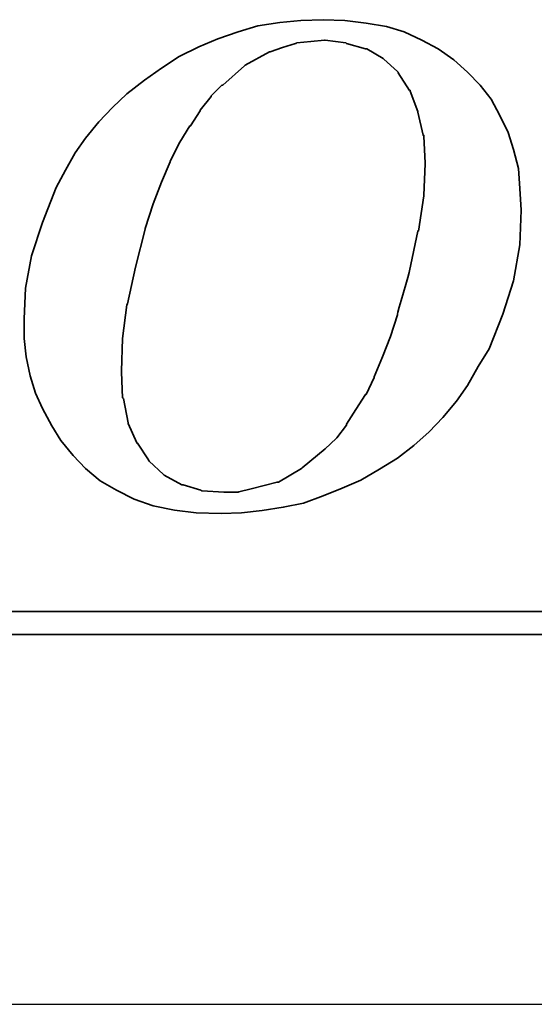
# Model space of a CAD drawing. Header units: millimetres. Extents: x -5 to 210, y -1 to 104.
# Tile 45 of 50: x 172.59 to 176.22, y 48.28 to 55.23. Entities that reach past the tile are written whole.
import ezdxf

# ---------------------------------------------------------------- set-up
doc = ezdxf.new("R2010")
doc.units = ezdxf.units.MM
doc.header["$LTSCALE"] = 0.1
doc.layers.add('layer 1', color=7, linetype='CONTINUOUS')

msp = doc.modelspace()

# ---------------------------------------------------------------- linework, layer by layer
at = {"layer": 'layer 1'}
msp.add_line((105.7219, 48.2779), (202.3655, 48.2779), dxfattribs=at)
at = {"layer": 'layer 1', "color": 1, "lineweight": 35}
for points, knots in [([(172.9638, 52.1494), (172.9638, 52.1494), (173.0508, 52.0584), (173.0508, 52.0584), (173.0508, 52.0584), (173.0508, 52.0584), (173.1558, 51.9719), (173.1558, 51.9719), (173.1558, 51.9719), (173.1558, 51.9719), (173.2708, 51.9054), (173.2708, 51.9054), (173.2708, 51.9054), (173.2708, 51.9054), (173.3958, 51.8424), (173.3958, 51.8424), (173.3958, 51.8424), (173.3958, 51.8424), (173.5298, 51.7944), (173.5298, 51.7944), (173.5298, 51.7944), (173.5298, 51.7944), (173.6788, 51.7654), (173.6788, 51.7654), (173.6788, 51.7654), (173.6788, 51.7654), (173.8328, 51.7464), (173.8328, 51.7464), (173.8328, 51.7464), (173.8328, 51.7464), (174.0098, 51.7414), (174.0098, 51.7414), (174.0098, 51.7414), (174.0098, 51.7414), (174.1538, 51.7464), (174.1538, 51.7464), (174.1538, 51.7464), (174.1538, 51.7464), (174.2978, 51.7614), (174.2978, 51.7614), (174.2978, 51.7614), (174.2978, 51.7614), (174.4468, 51.7849), (174.4468, 51.7849), (174.4468, 51.7849), (174.4468, 51.7849), (174.5908, 51.8134), (174.5908, 51.8134), (174.5908, 51.8134), (174.5908, 51.8134), (174.7298, 51.8664), (174.7298, 51.8664), (174.7298, 51.8664), (174.7298, 51.8664), (174.8638, 51.9194), (174.8638, 51.9194), (174.8638, 51.9194), (174.8638, 51.9194), (174.9938, 51.9774), (174.9938, 51.9774), (174.9938, 51.9774), (174.9938, 51.9774), (175.1278, 52.0534), (175.1278, 52.0534), (175.1278, 52.0534), (175.1278, 52.0534), (175.2528, 52.1304), (175.2528, 52.1304), (175.2528, 52.1304), (175.2528, 52.1304), (175.3678, 52.2214), (175.3678, 52.2214), (175.3678, 52.2214), (175.3678, 52.2214), (175.4783, 52.3174), (175.4783, 52.3174), (175.4783, 52.3174), (175.4783, 52.3174), (175.5738, 52.4179), (175.5738, 52.4179), (175.5738, 52.4179), (175.5738, 52.4179), (175.6698, 52.5334), (175.6698, 52.5334), (175.6698, 52.5334), (175.6698, 52.5334), (175.7468, 52.6434), (175.7468, 52.6434), (175.7468, 52.6434), (175.7468, 52.6434), (175.8238, 52.7784), (175.8238, 52.7784), (175.8238, 52.7784), (175.8238, 52.7784), (175.9008, 52.9034), (175.9008, 52.9034), (175.9008, 52.9034), (175.9008, 52.9034), (175.9968, 53.1479), (175.9968, 53.1479), (175.9968, 53.1479), (175.9968, 53.1479), (176.0733, 53.3824), (176.0733, 53.3824), (176.0733, 53.3824), (176.0733, 53.3824), (176.1168, 53.6374), (176.1168, 53.6374), (176.1168, 53.6374), (176.1168, 53.6374), (176.1258, 53.8814), (176.1258, 53.8814), (176.1258, 53.8814), (176.1258, 53.8814), (176.1168, 54.0354), (176.1168, 54.0354), (176.1168, 54.0354), (176.1168, 54.0354), (176.1068, 54.1744), (176.1068, 54.1744), (176.1068, 54.1744), (176.1068, 54.1744), (176.0733, 54.3084), (176.0733, 54.3084), (176.0733, 54.3084), (176.0733, 54.3084), (176.0348, 54.4284), (176.0348, 54.4284), (176.0348, 54.4284), (176.0348, 54.4284), (175.9768, 54.5484), (175.9768, 54.5484), (175.9768, 54.5484), (175.9768, 54.5484), (175.9148, 54.6639), (175.9148, 54.6639), (175.9148, 54.6639), (175.9148, 54.6639), (175.8378, 54.7644), (175.8378, 54.7644), (175.8378, 54.7644), (175.8378, 54.7644), (175.7468, 54.8559), (175.7468, 54.8559), (175.7468, 54.8559), (175.7468, 54.8559), (175.6508, 54.9424), (175.6508, 54.9424), (175.6508, 54.9424), (175.6508, 54.9424), (175.5403, 55.0194), (175.5403, 55.0194), (175.5403, 55.0194), (175.5403, 55.0194), (175.4253, 55.0814), (175.4253, 55.0814), (175.4253, 55.0814), (175.4253, 55.0814), (175.3008, 55.1389), (175.3008, 55.1389), (175.3008, 55.1389), (175.3008, 55.1389), (175.1758, 55.1774), (175.1758, 55.1774), (175.1758, 55.1774), (175.1758, 55.1774), (175.0318, 55.2014), (175.0318, 55.2014), (175.0318, 55.2014), (175.0318, 55.2014), (174.8828, 55.2204), (174.8828, 55.2204), (174.8828, 55.2204), (174.8828, 55.2204), (174.7298, 55.2254), (174.7298, 55.2254), (174.7298, 55.2254), (174.7298, 55.2254), (174.5718, 55.2204), (174.5718, 55.2204), (174.5718, 55.2204), (174.5718, 55.2204), (174.4228, 55.2064), (174.4228, 55.2064), (174.4228, 55.2064), (174.4228, 55.2064), (174.2688, 55.1824), (174.2688, 55.1824), (174.2688, 55.1824), (174.2688, 55.1824), (174.1303, 55.1389), (174.1303, 55.1389), (174.1303, 55.1389), (174.1303, 55.1389), (173.9858, 55.0914), (173.9858, 55.0914), (173.9858, 55.0914), (173.9858, 55.0914), (173.8518, 55.0334), (173.8518, 55.0334), (173.8518, 55.0334), (173.8518, 55.0334), (173.7128, 54.9664), (173.7128, 54.9664), (173.7128, 54.9664), (173.7128, 54.9664), (173.5878, 54.8844), (173.5878, 54.8844), (173.5878, 54.8844), (173.5878, 54.8844), (173.4678, 54.7984), (173.4678, 54.7984), (173.4678, 54.7984), (173.4678, 54.7984), (173.3428, 54.7024), (173.3428, 54.7024), (173.3428, 54.7024), (173.3428, 54.7024), (173.2418, 54.6064), (173.2418, 54.6064), (173.2418, 54.6064), (173.2418, 54.6064), (173.1458, 54.5054), (173.1458, 54.5054), (173.1458, 54.5054), (173.1458, 54.5054), (173.0508, 54.3904), (173.0508, 54.3904), (173.0508, 54.3904), (173.0508, 54.3904), (172.9788, 54.2849), (172.9788, 54.2849), (172.9788, 54.2849), (172.9788, 54.2849), (172.9108, 54.1644), (172.9108, 54.1644), (172.9108, 54.1644), (172.9108, 54.1644), (172.8443, 54.0404), (172.8443, 54.0404), (172.8443, 54.0404), (172.8443, 54.0404), (172.7478, 53.7954), (172.7478, 53.7954), (172.7478, 53.7954), (172.7478, 53.7954), (172.6708, 53.5599), (172.6708, 53.5599), (172.6708, 53.5599), (172.6708, 53.5599), (172.6278, 53.3304), (172.6278, 53.3304), (172.6278, 53.3304), (172.6278, 53.3304), (172.6188, 53.1144), (172.6188, 53.1144), (172.6188, 53.1144), (172.6188, 53.1144), (172.6188, 52.9754), (172.6188, 52.9754), (172.6188, 52.9754), (172.6188, 52.9754), (172.6328, 52.8454), (172.6328, 52.8454), (172.6328, 52.8454), (172.6328, 52.8454), (172.6618, 52.7114), (172.6618, 52.7114), (172.6618, 52.7114), (172.6618, 52.7114), (172.6998, 52.5909), (172.6998, 52.5909), (172.6998, 52.5909), (172.6998, 52.5909), (172.7478, 52.4809), (172.7478, 52.4809), (172.7478, 52.4809), (172.7478, 52.4809), (172.8153, 52.3604), (172.8153, 52.3604), (172.8153, 52.3604), (172.8153, 52.3604), (172.8773, 52.2554), (172.8773, 52.2554), (172.8773, 52.2554), (172.8773, 52.2554), (172.9638, 52.1494), (172.9638, 52.1494)], [0, 0, 0, 0, 0.013889, 0.013889, 0.013889, 0.013889, 0.027778, 0.027778, 0.027778, 0.027778, 0.041667, 0.041667, 0.041667, 0.041667, 0.055556, 0.055556, 0.055556, 0.055556, 0.069444, 0.069444, 0.069444, 0.069444, 0.083333, 0.083333, 0.083333, 0.083333, 0.097222, 0.097222, 0.097222, 0.097222, 0.111111, 0.111111, 0.111111, 0.111111, 0.125, 0.125, 0.125, 0.125, 0.138889, 0.138889, 0.138889, 0.138889, 0.152778, 0.152778, 0.152778, 0.152778, 0.166667, 0.166667, 0.166667, 0.166667, 0.180556, 0.180556, 0.180556, 0.180556, 0.194444, 0.194444, 0.194444, 0.194444, 0.208333, 0.208333, 0.208333, 0.208333, 0.222222, 0.222222, 0.222222, 0.222222, 0.236111, 0.236111, 0.236111, 0.236111, 0.25, 0.25, 0.25, 0.25, 0.263889, 0.263889, 0.263889, 0.263889, 0.277778, 0.277778, 0.277778, 0.277778, 0.291667, 0.291667, 0.291667, 0.291667, 0.305556, 0.305556, 0.305556, 0.305556, 0.319444, 0.319444, 0.319444, 0.319444, 0.333333, 0.333333, 0.333333, 0.333333, 0.347222, 0.347222, 0.347222, 0.347222, 0.361111, 0.361111, 0.361111, 0.361111, 0.375, 0.375, 0.375, 0.375, 0.388889, 0.388889, 0.388889, 0.388889, 0.402778, 0.402778, 0.402778, 0.402778, 0.416667, 0.416667, 0.416667, 0.416667, 0.430556, 0.430556, 0.430556, 0.430556, 0.444444, 0.444444, 0.444444, 0.444444, 0.458333, 0.458333, 0.458333, 0.458333, 0.472222, 0.472222, 0.472222, 0.472222, 0.486111, 0.486111, 0.486111, 0.486111, 0.5, 0.5, 0.5, 0.5, 0.513889, 0.513889, 0.513889, 0.513889, 0.527778, 0.527778, 0.527778, 0.527778, 0.541667, 0.541667, 0.541667, 0.541667, 0.555556, 0.555556, 0.555556, 0.555556, 0.569444, 0.569444, 0.569444, 0.569444, 0.583333, 0.583333, 0.583333, 0.583333, 0.597222, 0.597222, 0.597222, 0.597222, 0.611111, 0.611111, 0.611111, 0.611111, 0.625, 0.625, 0.625, 0.625, 0.638889, 0.638889, 0.638889, 0.638889, 0.652778, 0.652778, 0.652778, 0.652778, 0.666667, 0.666667, 0.666667, 0.666667, 0.680556, 0.680556, 0.680556, 0.680556, 0.694444, 0.694444, 0.694444, 0.694444, 0.708333, 0.708333, 0.708333, 0.708333, 0.722222, 0.722222, 0.722222, 0.722222, 0.736111, 0.736111, 0.736111, 0.736111, 0.75, 0.75, 0.75, 0.75, 0.763889, 0.763889, 0.763889, 0.763889, 0.777778, 0.777778, 0.777778, 0.777778, 0.791667, 0.791667, 0.791667, 0.791667, 0.805556, 0.805556, 0.805556, 0.805556, 0.819444, 0.819444, 0.819444, 0.819444, 0.833333, 0.833333, 0.833333, 0.833333, 0.847222, 0.847222, 0.847222, 0.847222, 0.861111, 0.861111, 0.861111, 0.861111, 0.875, 0.875, 0.875, 0.875, 0.888889, 0.888889, 0.888889, 0.888889, 0.902778, 0.902778, 0.902778, 0.902778, 0.916667, 0.916667, 0.916667, 0.916667, 0.930556, 0.930556, 0.930556, 0.930556, 0.944444, 0.944444, 0.944444, 0.944444, 0.958333, 0.958333, 0.958333, 0.958333, 0.972222, 0.972222, 0.972222, 0.972222, 0.986111, 0.986111, 0.986111, 0.986111, 1, 1, 1, 1]), ([(173.4723, 53.7524), (173.4723, 53.7524), (173.5298, 53.9254), (173.5298, 53.9254), (173.5298, 53.9254), (173.5298, 53.9254), (173.5878, 54.0789), (173.5878, 54.0789), (173.5878, 54.0789), (173.5878, 54.0789), (173.6498, 54.2224), (173.6498, 54.2224), (173.6498, 54.2224), (173.6498, 54.2224), (173.6498, 54.2274), (173.6498, 54.2274), (173.6498, 54.2274), (173.6498, 54.2274), (173.7168, 54.3614), (173.7168, 54.3614), (173.7168, 54.3614), (173.7168, 54.3614), (173.7888, 54.4764), (173.7888, 54.4764), (173.7888, 54.4764), (173.7888, 54.4764), (173.7938, 54.4764), (173.7938, 54.4764), (173.7938, 54.4764), (173.7938, 54.4764), (173.8608, 54.5819), (173.8608, 54.5819), (173.8608, 54.5819), (173.8608, 54.5819), (173.8608, 54.5869), (173.8608, 54.5869), (173.8608, 54.5869), (173.8608, 54.5869), (173.9383, 54.6834), (173.9383, 54.6834), (173.9383, 54.6834), (173.9383, 54.6834), (173.9383, 54.6874), (173.9383, 54.6874), (173.9383, 54.6874), (173.9383, 54.6874), (174.0148, 54.7644), (174.0148, 54.7644), (174.0148, 54.7644), (174.0148, 54.7644), (174.0198, 54.7644), (174.0198, 54.7644), (174.0198, 54.7644), (174.0198, 54.7644), (174.1728, 54.8994), (174.1728, 54.8994), (174.1728, 54.8994), (174.1728, 54.8994), (174.1778, 54.9034), (174.1778, 54.9034), (174.1778, 54.9034), (174.1778, 54.9034), (174.3508, 54.9994), (174.3508, 54.9994), (174.3508, 54.9994), (174.3508, 54.9994), (174.3558, 54.9994), (174.3558, 54.9994), (174.3558, 54.9994), (174.3558, 54.9994), (174.4418, 55.0284), (174.4418, 55.0284), (174.4418, 55.0284), (174.4418, 55.0284), (174.5328, 55.0574), (174.5328, 55.0574), (174.5328, 55.0574), (174.5328, 55.0574), (174.5378, 55.0574), (174.5378, 55.0574), (174.5378, 55.0574), (174.5378, 55.0574), (174.5428, 55.0624), (174.5428, 55.0624), (174.5428, 55.0624), (174.5428, 55.0624), (174.6428, 55.0714), (174.6428, 55.0714), (174.6428, 55.0714), (174.6428, 55.0714), (174.7388, 55.0814), (174.7388, 55.0814), (174.7388, 55.0814), (174.7388, 55.0814), (174.7438, 55.0814), (174.7438, 55.0814), (174.7438, 55.0814), (174.7438, 55.0814), (174.8883, 55.0624), (174.8883, 55.0624), (174.8883, 55.0624), (174.8883, 55.0624), (174.8928, 55.0574), (174.8928, 55.0574), (174.8928, 55.0574), (174.8928, 55.0574), (175.0268, 55.0194), (175.0268, 55.0194), (175.0268, 55.0194), (175.0268, 55.0194), (175.0318, 55.0194), (175.0318, 55.0194), (175.0318, 55.0194), (175.0318, 55.0194), (175.0363, 55.0194), (175.0363, 55.0194), (175.0363, 55.0194), (175.0363, 55.0194), (175.1518, 54.9514), (175.1518, 54.9514), (175.1518, 54.9514), (175.1518, 54.9514), (175.1568, 54.9474), (175.1568, 54.9474), (175.1568, 54.9474), (175.1568, 54.9474), (175.2528, 54.8604), (175.2528, 54.8604), (175.2528, 54.8604), (175.2528, 54.8604), (175.2578, 54.8559), (175.2578, 54.8559), (175.2578, 54.8559), (175.2578, 54.8559), (175.2578, 54.8509), (175.2578, 54.8509), (175.2578, 54.8509), (175.2578, 54.8509), (175.3393, 54.7259), (175.3393, 54.7259), (175.3393, 54.7259), (175.3393, 54.7259), (175.3438, 54.7259), (175.3438, 54.7259), (175.3438, 54.7259), (175.3438, 54.7259), (175.3438, 54.7214), (175.3438, 54.7214), (175.3438, 54.7214), (175.3438, 54.7214), (175.3968, 54.5774), (175.3968, 54.5774), (175.3968, 54.5774), (175.3968, 54.5774), (175.3968, 54.5724), (175.3968, 54.5724), (175.3968, 54.5724), (175.3968, 54.5724), (175.4348, 54.4099), (175.4348, 54.4099), (175.4348, 54.4099), (175.4348, 54.4099), (175.4398, 54.4099), (175.4398, 54.4099), (175.4398, 54.4099), (175.4398, 54.4099), (175.4398, 54.4044), (175.4398, 54.4044), (175.4398, 54.4044), (175.4398, 54.4044), (175.4498, 54.2124), (175.4498, 54.2124), (175.4498, 54.2124), (175.4498, 54.2124), (175.4498, 54.2079), (175.4498, 54.2079), (175.4498, 54.2079), (175.4498, 54.2079), (175.4398, 53.9874), (175.4398, 53.9874), (175.4398, 53.9874), (175.4398, 53.9874), (175.4398, 53.9824), (175.4398, 53.9824), (175.4398, 53.9824), (175.4398, 53.9824), (175.4013, 53.7334), (175.4013, 53.7334), (175.4013, 53.7334), (175.4013, 53.7334), (175.3968, 53.7334), (175.3968, 53.7334), (175.3968, 53.7334), (175.3968, 53.7334), (175.3393, 53.4544), (175.3393, 53.4544), (175.3393, 53.4544), (175.3393, 53.4544), (175.2528, 53.1479), (175.2528, 53.1479), (175.2528, 53.1479), (175.2528, 53.1479), (175.2528, 53.1424), (175.2528, 53.1424), (175.2528, 53.1424), (175.2528, 53.1424), (175.2048, 52.9894), (175.2048, 52.9894), (175.2048, 52.9894), (175.2048, 52.9894), (175.1468, 52.8454), (175.1468, 52.8454), (175.1468, 52.8454), (175.1468, 52.8454), (175.0898, 52.7064), (175.0898, 52.7064), (175.0898, 52.7064), (175.0898, 52.7064), (175.0898, 52.7014), (175.0898, 52.7014), (175.0898, 52.7014), (175.0898, 52.7014), (175.0318, 52.5814), (175.0318, 52.5814), (175.0318, 52.5814), (175.0318, 52.5814), (175.0268, 52.5814), (175.0268, 52.5814), (175.0268, 52.5814), (175.0268, 52.5814), (174.9598, 52.4759), (174.9598, 52.4759), (174.9598, 52.4759), (174.9598, 52.4759), (174.8928, 52.3704), (174.8928, 52.3704), (174.8928, 52.3704), (174.8928, 52.3704), (174.8928, 52.3654), (174.8928, 52.3654), (174.8928, 52.3654), (174.8928, 52.3654), (174.8258, 52.2744), (174.8258, 52.2744), (174.8258, 52.2744), (174.8258, 52.2744), (174.8208, 52.2694), (174.8208, 52.2694), (174.8208, 52.2694), (174.8208, 52.2694), (174.7438, 52.1974), (174.7438, 52.1974), (174.7438, 52.1974), (174.7438, 52.1974), (174.5813, 52.0629), (174.5813, 52.0629), (174.5813, 52.0629), (174.5813, 52.0629), (174.5758, 52.0584), (174.5758, 52.0584), (174.5758, 52.0584), (174.5758, 52.0584), (174.4128, 51.9624), (174.4128, 51.9624), (174.4128, 51.9624), (174.4128, 51.9624), (174.4078, 51.9624), (174.4078, 51.9624), (174.4078, 51.9624), (174.4078, 51.9624), (174.4038, 51.9624), (174.4038, 51.9624), (174.4038, 51.9624), (174.4038, 51.9624), (174.2208, 51.9144), (174.2208, 51.9144), (174.2208, 51.9144), (174.2208, 51.9144), (174.1348, 51.8949), (174.1348, 51.8949), (174.1348, 51.8949), (174.1348, 51.8949), (174.1303, 51.8904), (174.1303, 51.8904), (174.1303, 51.8904), (174.1303, 51.8904), (174.1248, 51.8904), (174.1248, 51.8904), (174.1248, 51.8904), (174.1248, 51.8904), (174.0288, 51.8904), (174.0288, 51.8904), (174.0288, 51.8904), (174.0288, 51.8904), (173.8758, 51.8999), (173.8758, 51.8999), (173.8758, 51.8999), (173.8758, 51.8999), (173.8708, 51.8999), (173.8708, 51.8999), (173.8708, 51.8999), (173.8708, 51.8999), (173.8658, 51.9054), (173.8658, 51.9054), (173.8658, 51.9054), (173.8658, 51.9054), (173.7413, 51.9434), (173.7413, 51.9434), (173.7413, 51.9434), (173.7413, 51.9434), (173.7368, 51.9434), (173.7368, 51.9434), (173.7368, 51.9434), (173.7368, 51.9434), (173.7318, 51.9434), (173.7318, 51.9434), (173.7318, 51.9434), (173.7318, 51.9434), (173.6068, 52.0104), (173.6068, 52.0104), (173.6068, 52.0104), (173.6068, 52.0104), (173.6023, 52.0154), (173.6023, 52.0154), (173.6023, 52.0154), (173.6023, 52.0154), (173.5018, 52.1114), (173.5018, 52.1114), (173.5018, 52.1114), (173.5018, 52.1114), (173.4963, 52.1164), (173.4963, 52.1164), (173.4963, 52.1164), (173.4963, 52.1164), (173.4963, 52.1204), (173.4963, 52.1204), (173.4963, 52.1204), (173.4963, 52.1204), (173.4198, 52.2364), (173.4198, 52.2364), (173.4198, 52.2364), (173.4198, 52.2364), (173.4148, 52.2364), (173.4148, 52.2364), (173.4148, 52.2364), (173.4148, 52.2364), (173.4148, 52.2404), (173.4148, 52.2404), (173.4148, 52.2404), (173.4148, 52.2404), (173.3528, 52.3754), (173.3528, 52.3754), (173.3528, 52.3754), (173.3528, 52.3754), (173.3528, 52.3804), (173.3528, 52.3804), (173.3528, 52.3804), (173.3528, 52.3804), (173.3193, 52.5524), (173.3193, 52.5524), (173.3193, 52.5524), (173.3193, 52.5524), (173.3138, 52.5574), (173.3138, 52.5574), (173.3138, 52.5574), (173.3138, 52.5574), (173.3048, 52.7394), (173.3048, 52.7394), (173.3048, 52.7394), (173.3048, 52.7394), (173.3048, 52.7444), (173.3048, 52.7444), (173.3048, 52.7444), (173.3048, 52.7444), (173.3138, 52.9754), (173.3138, 52.9754), (173.3138, 52.9754), (173.3138, 52.9754), (173.3428, 53.2144), (173.3428, 53.2144), (173.3428, 53.2144), (173.3428, 53.2144), (173.3478, 53.2194), (173.3478, 53.2194), (173.3478, 53.2194), (173.3478, 53.2194), (173.4053, 53.4784), (173.4053, 53.4784), (173.4053, 53.4784), (173.4053, 53.4784), (173.4723, 53.7474), (173.4723, 53.7474), (173.4723, 53.7474), (173.4723, 53.7474), (173.4723, 53.7524), (173.4723, 53.7524)], [0, 0, 0, 0, 0.010101, 0.010101, 0.010101, 0.010101, 0.020202, 0.020202, 0.020202, 0.020202, 0.030303, 0.030303, 0.030303, 0.030303, 0.040404, 0.040404, 0.040404, 0.040404, 0.050505, 0.050505, 0.050505, 0.050505, 0.060606, 0.060606, 0.060606, 0.060606, 0.070707, 0.070707, 0.070707, 0.070707, 0.080808, 0.080808, 0.080808, 0.080808, 0.090909, 0.090909, 0.090909, 0.090909, 0.10101, 0.10101, 0.10101, 0.10101, 0.111111, 0.111111, 0.111111, 0.111111, 0.121212, 0.121212, 0.121212, 0.121212, 0.131313, 0.131313, 0.131313, 0.131313, 0.141414, 0.141414, 0.141414, 0.141414, 0.151515, 0.151515, 0.151515, 0.151515, 0.161616, 0.161616, 0.161616, 0.161616, 0.171717, 0.171717, 0.171717, 0.171717, 0.181818, 0.181818, 0.181818, 0.181818, 0.191919, 0.191919, 0.191919, 0.191919, 0.20202, 0.20202, 0.20202, 0.20202, 0.212121, 0.212121, 0.212121, 0.212121, 0.222222, 0.222222, 0.222222, 0.222222, 0.232323, 0.232323, 0.232323, 0.232323, 0.242424, 0.242424, 0.242424, 0.242424, 0.252525, 0.252525, 0.252525, 0.252525, 0.262626, 0.262626, 0.262626, 0.262626, 0.272727, 0.272727, 0.272727, 0.272727, 0.282828, 0.282828, 0.282828, 0.282828, 0.292929, 0.292929, 0.292929, 0.292929, 0.30303, 0.30303, 0.30303, 0.30303, 0.313131, 0.313131, 0.313131, 0.313131, 0.323232, 0.323232, 0.323232, 0.323232, 0.333333, 0.333333, 0.333333, 0.333333, 0.343434, 0.343434, 0.343434, 0.343434, 0.353535, 0.353535, 0.353535, 0.353535, 0.363636, 0.363636, 0.363636, 0.363636, 0.373737, 0.373737, 0.373737, 0.373737, 0.383838, 0.383838, 0.383838, 0.383838, 0.393939, 0.393939, 0.393939, 0.393939, 0.40404, 0.40404, 0.40404, 0.40404, 0.414141, 0.414141, 0.414141, 0.414141, 0.424242, 0.424242, 0.424242, 0.424242, 0.434343, 0.434343, 0.434343, 0.434343, 0.444444, 0.444444, 0.444444, 0.444444, 0.454545, 0.454545, 0.454545, 0.454545, 0.464646, 0.464646, 0.464646, 0.464646, 0.474747, 0.474747, 0.474747, 0.474747, 0.484848, 0.484848, 0.484848, 0.484848, 0.494949, 0.494949, 0.494949, 0.49495, 0.505051, 0.505051, 0.505051, 0.505051, 0.515152, 0.515152, 0.515152, 0.515152, 0.525253, 0.525253, 0.525253, 0.525253, 0.535354, 0.535354, 0.535354, 0.535354, 0.545455, 0.545455, 0.545455, 0.545455, 0.555556, 0.555556, 0.555556, 0.555556, 0.565657, 0.565657, 0.565657, 0.565657, 0.575758, 0.575758, 0.575758, 0.575758, 0.585859, 0.585859, 0.585859, 0.585859, 0.59596, 0.59596, 0.59596, 0.59596, 0.606061, 0.606061, 0.606061, 0.606061, 0.616162, 0.616162, 0.616162, 0.616162, 0.626263, 0.626263, 0.626263, 0.626263, 0.636364, 0.636364, 0.636364, 0.636364, 0.646465, 0.646465, 0.646465, 0.646465, 0.656566, 0.656566, 0.656566, 0.656566, 0.666667, 0.666667, 0.666667, 0.666667, 0.676768, 0.676768, 0.676768, 0.676768, 0.686869, 0.686869, 0.686869, 0.686869, 0.69697, 0.69697, 0.69697, 0.69697, 0.707071, 0.707071, 0.707071, 0.707071, 0.717172, 0.717172, 0.717172, 0.717172, 0.727273, 0.727273, 0.727273, 0.727273, 0.737374, 0.737374, 0.737374, 0.737374, 0.747475, 0.747475, 0.747475, 0.747475, 0.757576, 0.757576, 0.757576, 0.757576, 0.767677, 0.767677, 0.767677, 0.767677, 0.777778, 0.777778, 0.777778, 0.777778, 0.787879, 0.787879, 0.787879, 0.787879, 0.79798, 0.79798, 0.79798, 0.79798, 0.808081, 0.808081, 0.808081, 0.808081, 0.818182, 0.818182, 0.818182, 0.818182, 0.828283, 0.828283, 0.828283, 0.828283, 0.838384, 0.838384, 0.838384, 0.838384, 0.848485, 0.848485, 0.848485, 0.848485, 0.858586, 0.858586, 0.858586, 0.858586, 0.868687, 0.868687, 0.868687, 0.868687, 0.878788, 0.878788, 0.878788, 0.878788, 0.888889, 0.888889, 0.888889, 0.888889, 0.89899, 0.89899, 0.89899, 0.89899, 0.909091, 0.909091, 0.909091, 0.909091, 0.919192, 0.919192, 0.919192, 0.919192, 0.929293, 0.929293, 0.929293, 0.929293, 0.939394, 0.939394, 0.939394, 0.939394, 0.949495, 0.949495, 0.949495, 0.949495, 0.959596, 0.959596, 0.959596, 0.959596, 0.969697, 0.969697, 0.969697, 0.969697, 0.979798, 0.979798, 0.979798, 0.979798, 0.989899, 0.989899, 0.989899, 0.989899, 1, 1, 1, 1]), ([(180.9863, 51.6504), (180.9863, 51.6504), (180.9863, 51.0889), (180.9863, 51.0889), (180.9863, 51.0889), (180.9863, 51.0889), (180.9863, 51.0504), (180.9863, 51.0504), (180.9863, 51.0504), (180.9863, 51.0504), (180.9478, 51.0504), (180.9478, 51.0504), (180.9478, 51.0504), (180.9478, 51.0504), (148.1388, 51.0504), (148.1388, 51.0504), (148.1388, 51.0504), (148.1388, 51.0504), (148.1388, 50.8874), (148.1388, 50.8874), (148.1388, 50.8874), (148.1388, 50.8874), (182.3828, 50.8874), (182.3828, 50.8874), (182.3828, 50.8874), (182.3828, 50.8874), (180.9863, 51.6504), (180.9863, 51.6504)], [0, 0, 0, 0, 0.142857, 0.142857, 0.142857, 0.142857, 0.285714, 0.285714, 0.285714, 0.285714, 0.428571, 0.428571, 0.428571, 0.428571, 0.571429, 0.571429, 0.571429, 0.571429, 0.714286, 0.714286, 0.714286, 0.714286, 0.857143, 0.857143, 0.857143, 0.857143, 1, 1, 1, 1])]:
    msp.add_open_spline(points, degree=3, knots=knots, dxfattribs=at)

doc.saveas('drawing.dxf')
